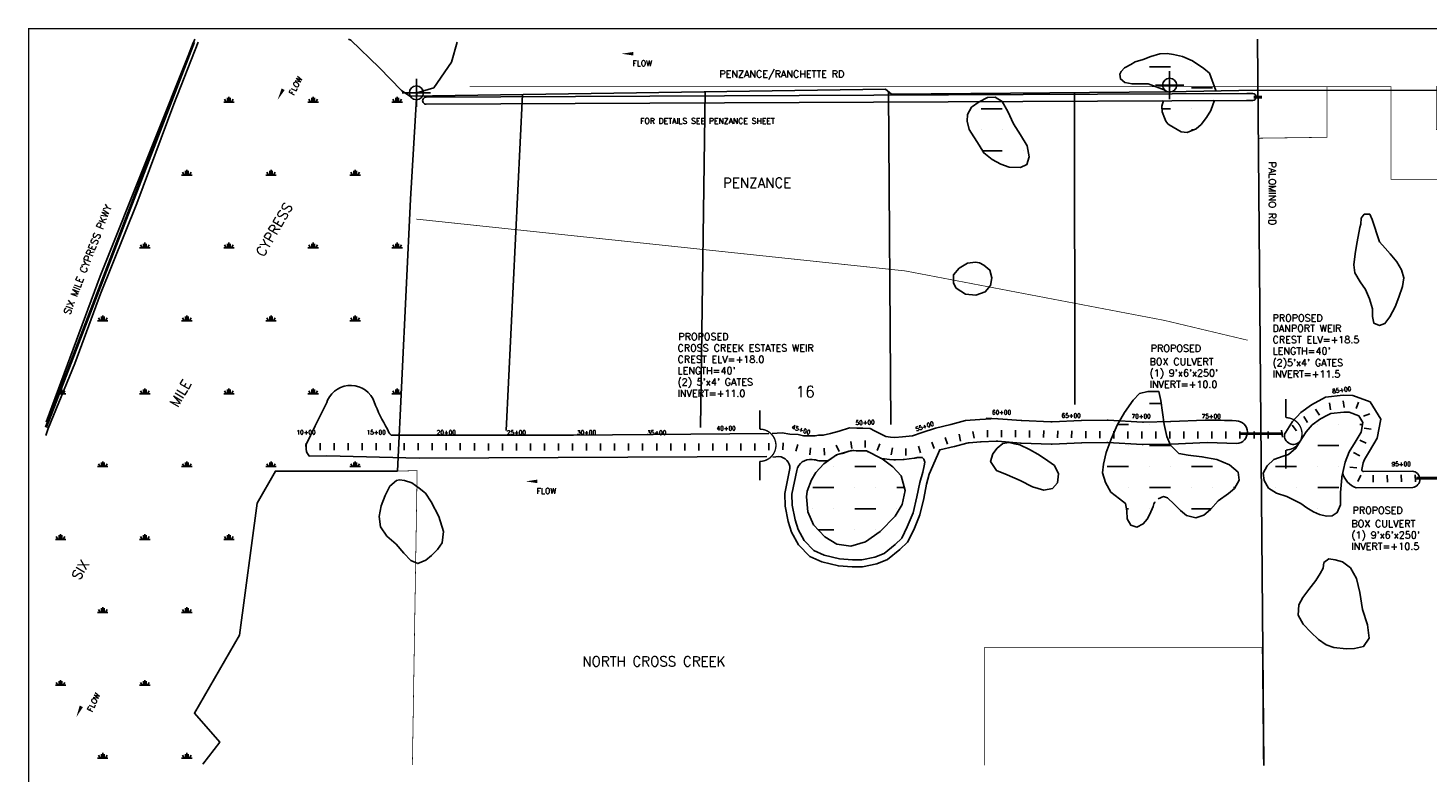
# Model space of a CAD drawing. Extents: x 228105 to 244865, y 802987 to 813726.
# Tile 2 of 3: x 228105 to 238086, y 808416 to 813726. Entities that reach past the tile are written whole.
import ezdxf
from ezdxf.enums import TextEntityAlignment as Align

# ---------------------------------------------------------------- set-up
doc = ezdxf.new("R2010")
doc.units = 0
doc.header["$LTSCALE"] = 800
doc.header["$PDMODE"] = 34
doc.header["$PDSIZE"] = 100
doc.linetypes.add('DASHED', pattern=[0])
doc.linetypes.add('PHANTOM', pattern=[0])
doc.layers.get('0').update_dxf_attribs({"linetype": 'CONTINUOUS'})
for name, color, linetype in [('BORDER', 1, 'CONTINUOUS'), ('HATCH', 3, 'CONTINUOUS'), ('MAJROADS', 9, 'CONTINUOUS'), ('MINROADS', 9, 'CONTINUOUS'), ('PLAKES', 5, 'CONTINUOUS'), ('ROW', 12, 'PHANTOM'), ('SEC', 2, 'CONTINUOUS'), ('STATIONS', 7, 'CONTINUOUS'), ('STRUCTTEXT', 7, 'CONTINUOUS'), ('STRUCTURES', 1, 'CONTINUOUS'), ('SUBBASINS', 6, 'DASHED'), ('TEXT', 7, 'CONTINUOUS'), ('WL-PRESERVE', 14, 'CONTINUOUS'), ('WSHEDS', 11, 'CONTINUOUS')]:
    doc.layers.add(name, color=color, linetype=linetype)
doc.styles.get("Standard").update_dxf_attribs({"font": 'ROMANT'})

# ---------------------------------------------------------------- blocks, each defined once
blk = doc.blocks.new('*X')
at = {"color": 0}
for p, q in [((235950, 813450), (235950, 813450)), ((236100, 813450), (236250, 813450)), ((236400, 813450), (236400, 813450)), ((236250, 813300), (236250, 813300)), ((236400, 813300), (236550, 813300)), ((229500, 813197.9), (229575, 813197.9)), ((229518.7, 813197.9), (229506.7, 813218.6)), ((229528.1, 813197.9), (229528.1, 813227.9)), ((229537.5, 813197.9), (229537.5, 813235.4)), ((229546.9, 813197.9), (229546.9, 813227.9)), ((229556.3, 813197.9), (229568.3, 813218.6)), ((230100, 813197.9), (230175, 813197.9)), ((230118.7, 813197.9), (230106.7, 813218.6)), ((230128.1, 813197.9), (230128.1, 813227.9)), ((230137.5, 813197.9), (230137.5, 813235.4)), ((230146.9, 813197.9), (230146.9, 813227.9)), ((230156.3, 813197.9), (230168.3, 813218.6)), ((230700, 813197.9), (230775, 813197.9)), ((230718.7, 813197.9), (230706.7, 813218.6)), ((230728.1, 813197.9), (230728.1, 813227.9)), ((230737.5, 813197.9), (230737.5, 813235.4)), ((230746.9, 813197.9), (230746.9, 813227.9)), ((230756.3, 813197.9), (230768.3, 813218.6)), ((234900, 813150), (235050, 813150)), ((236190.3, 813150), (236250, 813150)), ((236400, 813150), (236400, 813150)), ((234900, 813000), (234900, 813000)), ((235050, 813000), (235050, 813000)), ((236400, 813000), (236413.1, 813000)), ((236400, 813000), (236413.1, 813000)), ((234910.4, 812850), (235050, 812850)), ((235200, 812850), (235200, 812850)), ((229218.7, 812678.2), (229206.7, 812699)), ((229228.1, 812678.2), (229228.1, 812708.2)), ((229237.5, 812678.2), (229237.5, 812715.7)), ((229246.9, 812678.2), (229246.9, 812708.2)), ((229256.3, 812678.2), (229268.3, 812699)), ((229818.7, 812678.2), (229806.7, 812699)), ((229828.1, 812678.2), (229828.1, 812708.2)), ((229837.5, 812678.2), (229837.5, 812715.7)), ((229846.9, 812678.2), (229846.9, 812708.2)), ((229856.3, 812678.2), (229868.3, 812699)), ((230418.7, 812678.2), (230406.7, 812699)), ((230428.1, 812678.2), (230428.1, 812708.2)), ((230437.5, 812678.2), (230437.5, 812715.7)), ((230446.9, 812678.2), (230446.9, 812708.2)), ((230456.3, 812678.2), (230468.3, 812699)), ((229200, 812678.2), (229275, 812678.2)), ((229800, 812678.2), (229875, 812678.2)), ((230400, 812678.2), (230475, 812678.2)), ((228900, 812158.6), (228975, 812158.6)), ((228918.7, 812158.6), (228906.7, 812179.4)), ((228928.1, 812158.6), (228928.1, 812188.6)), ((228937.5, 812158.6), (228937.5, 812196.1)), ((228946.9, 812158.6), (228946.9, 812188.6)), ((228956.3, 812158.6), (228968.3, 812179.4)), ((229500, 812158.6), (229575, 812158.6)), ((229518.7, 812158.6), (229506.7, 812179.4)), ((229528.1, 812158.6), (229528.1, 812188.6)), ((229537.5, 812158.6), (229537.5, 812196.1)), ((229546.9, 812158.6), (229546.9, 812188.6)), ((229556.3, 812158.6), (229568.3, 812179.4)), ((230100, 812158.6), (230175, 812158.6)), ((230118.7, 812158.6), (230106.7, 812179.4)), ((230128.1, 812158.6), (230128.1, 812188.6)), ((230137.5, 812158.6), (230137.5, 812196.1)), ((230146.9, 812158.6), (230146.9, 812188.6)), ((230156.3, 812158.6), (230168.3, 812179.4)), ((230700, 812158.6), (230775, 812158.6)), ((230718.7, 812158.6), (230706.7, 812179.4)), ((230728.1, 812158.6), (230728.1, 812188.6)), ((230737.5, 812158.6), (230737.5, 812196.1)), ((230746.9, 812158.6), (230746.9, 812188.6)), ((230756.3, 812158.6), (230768.3, 812179.4)), ((228600, 811639), (228675, 811639)), ((228618.7, 811639), (228606.7, 811659.8)), ((228628.1, 811639), (228628.1, 811669)), ((228637.5, 811639), (228637.5, 811676.5)), ((228646.9, 811639), (228646.9, 811669)), ((228656.3, 811639), (228668.3, 811659.8)), ((229200, 811639), (229275, 811639)), ((229218.7, 811639), (229206.7, 811659.8)), ((229228.1, 811639), (229228.1, 811669)), ((229237.5, 811639), (229237.5, 811676.5)), ((229246.9, 811639), (229246.9, 811669)), ((229256.3, 811639), (229268.3, 811659.8)), ((229800, 811639), (229875, 811639)), ((229818.7, 811639), (229806.7, 811659.8)), ((229828.1, 811639), (229828.1, 811669)), ((229837.5, 811639), (229837.5, 811676.5)), ((229846.9, 811639), (229846.9, 811669)), ((229856.3, 811639), (229868.3, 811659.8)), ((230400, 811639), (230475, 811639)), ((230418.7, 811639), (230406.7, 811659.8)), ((230428.1, 811639), (230428.1, 811669)), ((230437.5, 811639), (230437.5, 811676.5)), ((230446.9, 811639), (230446.9, 811669)), ((230456.3, 811639), (230468.3, 811659.8)), ((228325, 811119.4), (228375, 811119.4)), ((228328.1, 811119.4), (228328.1, 811127.5)), ((228337.5, 811119.4), (228337.5, 811151.8)), ((228346.9, 811119.4), (228346.9, 811149.4)), ((228356.3, 811119.4), (228368.3, 811140.2)), ((228900, 811119.4), (228975, 811119.4)), ((228918.7, 811119.4), (228906.7, 811140.2)), ((228928.1, 811119.4), (228928.1, 811149.4)), ((228937.5, 811119.4), (228937.5, 811156.9)), ((228946.9, 811119.4), (228946.9, 811149.4)), ((228956.3, 811119.4), (228968.3, 811140.2)), ((229500, 811119.4), (229575, 811119.4)), ((229518.7, 811119.4), (229506.7, 811140.2)), ((229528.1, 811119.4), (229528.1, 811149.4)), ((229537.5, 811119.4), (229537.5, 811156.9)), ((229546.9, 811119.4), (229546.9, 811149.4)), ((229556.3, 811119.4), (229568.3, 811140.2)), ((230100, 811119.4), (230175, 811119.4)), ((230118.7, 811119.4), (230106.7, 811140.2)), ((230128.1, 811119.4), (230128.1, 811149.4)), ((230137.5, 811119.4), (230137.5, 811156.9)), ((230146.9, 811119.4), (230146.9, 811149.4)), ((230156.3, 811119.4), (230168.3, 811140.2)), ((230700, 811119.4), (230765.4, 811119.4)), ((230718.7, 811119.4), (230706.7, 811140.2)), ((230728.1, 811119.4), (230728.1, 811149.4)), ((230737.5, 811119.4), (230737.5, 811156.9)), ((230746.9, 811119.4), (230746.9, 811149.4)), ((230756.3, 811119.4), (230766.3, 811136.7)), ((236100, 811050), (236185, 811050)), ((235873.2, 810900), (235950, 810900)), ((236100, 810900), (236100, 810900)), ((237300, 810900), (237300, 810900)), ((237450, 810900), (237450, 810900)), ((237600, 810900), (237620.4, 810900)), ((235950, 810750), (235950, 810750)), ((236100, 810750), (236250, 810750)), ((237300, 810750), (237450, 810750)), ((228618.7, 810599.8), (228606.7, 810620.6)), ((228628.1, 810599.8), (228628.1, 810629.8)), ((228637.5, 810599.8), (228637.5, 810637.3)), ((228646.9, 810599.8), (228646.9, 810629.8)), ((228656.3, 810599.8), (228668.3, 810620.6)), ((229218.7, 810599.8), (229206.7, 810620.6)), ((229228.1, 810599.8), (229228.1, 810629.8)), ((229237.5, 810599.8), (229237.5, 810637.3)), ((229246.9, 810599.8), (229246.9, 810629.8)), ((229256.3, 810599.8), (229268.3, 810620.6)), ((229818.7, 810599.8), (229806.7, 810620.6)), ((229828.1, 810599.8), (229828.1, 810629.8)), ((229837.5, 810599.8), (229837.5, 810637.3)), ((229846.9, 810599.8), (229846.9, 810629.8)), ((229856.3, 810599.8), (229868.3, 810620.6)), ((230418.7, 810599.8), (230406.7, 810620.6)), ((230428.1, 810599.8), (230428.1, 810629.8)), ((230437.5, 810599.8), (230437.5, 810637.3)), ((230446.9, 810599.8), (230446.9, 810629.8)), ((230456.3, 810599.8), (230468.3, 810620.6)), ((228600, 810599.8), (228675, 810599.8)), ((229200, 810599.8), (229275, 810599.8)), ((229800, 810599.8), (229875, 810599.8)), ((230400, 810599.8), (230475, 810599.8)), ((233850, 810600), (233850, 810600)), ((234000, 810600), (234150, 810600)), ((235800, 810600), (235950, 810600)), ((236100, 810600), (236100, 810600)), ((236250, 810600), (236250, 810600)), ((236400, 810600), (236550, 810600)), ((237000, 810600), (237150, 810600)), ((237300, 810600), (237300, 810600)), ((237450, 810600), (237450, 810600)), ((233700, 810450), (233850, 810450)), ((234000, 810450), (234000, 810450)), ((234150, 810450), (234150, 810450)), ((234300, 810450), (234353.1, 810450)), ((235950, 810450), (235950, 810450)), ((236100, 810450), (236250, 810450)), ((236400, 810450), (236400, 810450)), ((236550, 810450), (236550, 810450)), ((236700, 810450), (236710.3, 810450)), ((237000, 810450), (237000, 810450)), ((237150, 810450), (237150, 810450)), ((237300, 810450), (237450, 810450)), ((233700, 810300), (233700, 810300)), ((233850, 810300), (233850, 810300)), ((234000, 810300), (234150, 810300)), ((234300, 810300), (234300, 810300)), ((235937, 810300), (235950, 810300)), ((236100, 810300), (236100, 810300)), ((236400, 810300), (236540.7, 810300)), ((237300, 810300), (237300, 810300)), ((237450, 810300), (237450, 810300)), ((228328.1, 810080.2), (228328.1, 810110.2)), ((228337.5, 810080.2), (228337.5, 810117.7)), ((228346.9, 810080.2), (228346.9, 810110.2)), ((228928.1, 810080.2), (228928.1, 810110.2)), ((228937.5, 810080.2), (228937.5, 810117.7)), ((228946.9, 810080.2), (228946.9, 810110.2)), ((229528.1, 810080.2), (229528.1, 810110.2)), ((229537.5, 810080.2), (229537.5, 810117.7)), ((229546.9, 810080.2), (229546.9, 810110.2)), ((233738.5, 810150), (233850, 810150)), ((234000, 810150), (234000, 810150)), ((234150, 810150), (234150, 810150)), ((228300, 810080.2), (228375, 810080.2)), ((228318.7, 810080.2), (228306.7, 810100.9)), ((228356.3, 810080.2), (228368.3, 810100.9)), ((228900, 810080.2), (228975, 810080.2)), ((228918.7, 810080.2), (228906.7, 810100.9)), ((228956.3, 810080.2), (228968.3, 810100.9)), ((229500, 810080.2), (229575, 810080.2)), ((229518.7, 810080.2), (229506.7, 810100.9)), ((229556.3, 810080.2), (229568.3, 810100.9)), ((228600, 809560.5), (228675, 809560.5)), ((228618.7, 809560.5), (228606.7, 809581.3)), ((228628.1, 809560.5), (228628.1, 809590.5)), ((228637.5, 809560.5), (228637.5, 809598)), ((228646.9, 809560.5), (228646.9, 809590.5)), ((228656.3, 809560.5), (228668.3, 809581.3)), ((229200, 809560.5), (229275, 809560.5)), ((229218.7, 809560.5), (229206.7, 809581.3)), ((229228.1, 809560.5), (229228.1, 809590.5)), ((229237.5, 809560.5), (229237.5, 809598)), ((229246.9, 809560.5), (229246.9, 809590.5)), ((229256.3, 809560.5), (229268.3, 809581.3)), ((228300, 809040.9), (228375, 809040.9)), ((228318.7, 809040.9), (228306.7, 809061.7)), ((228328.1, 809040.9), (228328.1, 809070.9)), ((228337.5, 809040.9), (228337.5, 809078.4)), ((228346.9, 809040.9), (228346.9, 809070.9)), ((228356.3, 809040.9), (228368.3, 809061.7)), ((228900, 809040.9), (228975, 809040.9)), ((228918.7, 809040.9), (228906.7, 809061.7)), ((228928.1, 809040.9), (228928.1, 809070.9)), ((228937.5, 809040.9), (228937.5, 809078.4)), ((228946.9, 809040.9), (228946.9, 809070.9)), ((228956.3, 809040.9), (228968.3, 809061.7)), ((228600, 808521.3), (228675, 808521.3)), ((228618.7, 808521.3), (228606.7, 808542.1)), ((228628.1, 808521.3), (228628.1, 808551.3)), ((228637.5, 808521.3), (228637.5, 808558.8)), ((228646.9, 808521.3), (228646.9, 808551.3)), ((228656.3, 808521.3), (228668.3, 808542.1)), ((229200, 808521.3), (229275, 808521.3)), ((229218.7, 808521.3), (229206.7, 808542.1)), ((229228.1, 808521.3), (229228.1, 808551.3)), ((229237.5, 808521.3), (229237.5, 808558.8)), ((229246.9, 808521.3), (229246.9, 808551.3)), ((229256.3, 808521.3), (229268.3, 808542.1))]:
    blk.add_line(p, q, dxfattribs=at)
blk = doc.blocks.new('FLARROW')
at = {"layer": 'PLAKES', "color": 0}
blk.add_lwpolyline([(0, 0, 0, 0.05, 0), (0.168, 0, 0, 0, -0.087559), (0.267, -0.018, 0, 0, 0.245722), (0.355, -0.006, 0, 0, -0.309425), (0.492, -0.004, 0, 0, 0), (0.558, -0.006, 0, 0, 0)], format="xyseb", dxfattribs=at)
blk.add_text('FLOW', height=0.08, dxfattribs=at).set_placement((0.295, -0.176), align=Align.CENTER)
blk = doc.blocks.new('WEIR')
at = {"layer": 'STRUCTURES', "color": 0, "const_width": 20}
blk.add_lwpolyline([(0, 498), (0, 230, -1), (0, -230), (0, -498)], format="xyb", dxfattribs=at)

msp = doc.modelspace()

# ---------------------------------------------------------------- linework, layer by layer
at = {"layer": 'BORDER', "color": 0, "const_width": 10}
msp.add_lwpolyline([(228109.9, 803261), (244859.9, 803261), (244859.9, 813721), (228109.9, 813721)], close=True, dxfattribs=at)
at = {"layer": 'MAJROADS', "color": 0}
for points in [[(229293.8, 813646), (228620.5, 811956.6), (228234.6, 810916.5)], [(236872, 813646), (236916.8, 808468.7)]]:
    msp.add_lwpolyline(points, dxfattribs=at)
at = {"layer": 'MINROADS', "color": 0}
for points in [[(238160.5, 813280.4), (236860.4, 813282.5), (236238.1, 813271.7), (234260.2, 813253.4), (234219.7, 813290.4), (230827.2, 813241), (230768.4, 813280.9), (230609.4, 813443.9), (230405.7, 813638.5), (230389.3, 813646)], [(231629.9, 813252.7), (231514.4, 810857.3)], [(232932.5, 813271.6), (232900.1, 810878.9)], [(234239.7, 813272.1), (234256, 810900.1)], [(235565.3, 813260), (235567.6, 811041.5)]]:
    msp.add_lwpolyline(points, dxfattribs=at)
at = {"layer": 'PLAKES', "color": 0}
for points in [[(230943.5, 813232.9), (236794.7, 813259.4), (236836.3, 813259.6, -1), (236836.5, 813209.6), (236792.7, 813209.4), (230943.7, 813182.9, -1)], [(234422.6, 810659.7, 0.056436), (234444.5, 810664.8), (234480.6, 810664.9), (234492.4, 810653), (234498.4, 810632.3), (234495.4, 810605.6), (234483.6, 810561.2), (234462.8, 810487.1), (234442.1, 810383.5), (234415.4, 810270.9), (234373.9, 810170.2), (234335.4, 810090.2), (234288, 810045.7), (234208, 809980.6), (234142.9, 809953.9), (234051, 809936.1), (233982.9, 809936.1), (233891.1, 809942), (233781.4, 809968.7), (233707.4, 810001.3), (233639.2, 810072.4), (233594.8, 810152.4), (233574.1, 810220.5), (233553.3, 810324.2), (233550.4, 810404.2), (233585.3, 810571.7, -0.393676), (233696.6, 810650.4), (233710.2, 810648.5, -0.020977), (233718.5, 810647), (233733, 810643.8, 0.054722), (233754.7, 810641.4), (233785.6, 810641.4, 0.019195), (233793.2, 810641.7), (233810.6, 810643), (233851.9, 810672.6, -0.096145), (233886.6, 810688.4), (233911.3, 810694.4, 0.019195), (233918.7, 810696.4), (233958.1, 810709.2, -0.090003), (233993.5, 810714), (234009, 810713.3, 0.011356), (234013.5, 810713.2), (234050.9, 810713.2, -0.013876), (234056.5, 810713), (234083.1, 810711.6), (234095.8, 810705.2, -0.001689), (234096.4, 810704.9), (234175.2, 810664.8, 0.095222), (234211.5, 810654.4), (234246, 810651.2, 0.00098), (234246.4, 810651.2), (234276.9, 810648.5, 0.034187), (234290.6, 810648.3), (234345.7, 810651, 0.016231), (234352.2, 810651.6)]]:
    msp.add_lwpolyline(points, format="xyb", close=True, dxfattribs=at)
for points in [[(230693, 810823.3, -0.125822), (230668.3, 810867.1, -0.050976), (230573.7, 811060.9, 0.669411), (230241.1, 811073.7), (230236.2, 811055.8), (230151.4, 810889.4), (230086.1, 810752.4), (230089.4, 810705), (230110.6, 810674), (230236.2, 810677.3), (230893.7, 810661), (233373.2, 810671.7)], [(237479, 810552.5, 0.241672), (237573.3, 810448.9), (237977.5, 810451.3, 0.924027), (237972.6, 810566.8), (237626.2, 810564.4, -0.472126), (237614.2, 810578.8, -0.003761), (237623.8, 810627.5), (237632.7, 810650.9), (237670, 810711), (237724, 810802.1), (237749.4, 810936.8), (237673.2, 811060.4), (237549.4, 811105.6), (237481.6, 811109.2), (237356, 811094.9), (237256.6, 811041.3), (237179.7, 810986.3), (237121, 810920.5), (237072, 810844.6), (237064.3, 810831.2, 0.766542), (237174.5, 810780.7)], [(234601.7, 810717.9, -0.012072), (234606.4, 810719.1), (234707.7, 810742.2, 0.009282), (234711.3, 810743), (234799.1, 810766.5, -0.042915), (234816, 810769.4), (234896.5, 810776.6, -0.011469), (234901.1, 810776.9), (235007, 810781.5, -0.031306), (235019.5, 810781.3), (235180.6, 810768, 0.010686), (235184.9, 810767.8), (235398.8, 810759.4, 0.021544), (235407.4, 810759.4), (235615.2, 810769.1, -0.009692), (235619.1, 810769.2), (235796.9, 810770.7, -0.015657), (235803.2, 810770.5), (236049.1, 810757.1, 0.018451), (236056.5, 810757), (236254.4, 810760.8, 0.0049), (236256.3, 810760.9), (236511.6, 810770.8), (236723.1, 810763.5, 0.955572), (236718.9, 810926.2, 0.014734), (236498.7, 810930.4), (236253.4, 810920.8, -0.0049), (236251.5, 810920.8), (236058.2, 810917.1, -0.018451), (236050.9, 810917.2), (235805.5, 810930.6, 0.015657), (235799.3, 810930.7), (235616.3, 810929.2, 0.009692), (235612.5, 810929.1), (235407.1, 810919.5, -0.021544), (235398.4, 810919.4), (235190.9, 810927.6, -0.010686), (235186.7, 810927.9), (235022.8, 810941.3, 0.006738), (235020.1, 810941.5), (234936.3, 810946.1)], [(233385.9, 810835.6), (231994.9, 810824.1), (230693, 810823.3, -0.293633)], [(233415.3, 810667.5), (233457.3, 810671.7, -0.393018), (233537.1, 810585.8), (233500.2, 810408.4), (233503.5, 810318.3), (233525.5, 810208.3), (233548.5, 810132.7), (233598.7, 810042.5), (233678.1, 809959.5), (233765.3, 809921.2), (233883.5, 809892.4), (233981.3, 809886.1), (234055.8, 809886.1), (234157.2, 809905.7), (234233.9, 809937.1), (234321, 810008.1), (234376.4, 810060.1), (234419.6, 810149.8), (234463.2, 810255.5), (234490.9, 810372.8), (234511.5, 810475.5), (234530.9, 810544.9), (234606.4, 810719.1)]]:
    msp.add_lwpolyline(points, format="xyb", dxfattribs=at)
msp.add_lwpolyline([(235008.9, 810941.7), (234892.1, 810936.6), (234789.9, 810927.5), (234685.5, 810899.7), (234575.2, 810874.6), (234479.9, 810843.4), (234411.1, 810819), (234340.7, 810810.9), (234285.6, 810808.2), (234255.1, 810810.8), (234220.6, 810813.9), (234141.1, 810854.3), (234109.3, 810870.3), (234056.5, 810873.2), (234013.5, 810873.2), (233961.8, 810875.6), (233887.8, 810851.6), (233825.4, 810836.5), (233774.7, 810823.8), (233740.5, 810823.8), (233716, 810818.9), (233635, 810819.6), (233596, 810827.7), (233537.2, 810831.4), (233482.5, 810839.8), (233411.1, 810835.6)], dxfattribs=at)
at = {"layer": 'ROW', "color": 0}
for points in [[(229318.9, 813624.4), (229143.5, 813183.1), (228881.1, 812476.1), (228621.8, 811830.9), (228439.6, 811333.9), (228249.4, 810870.9), (228232.7, 810821.4)], [(229352.3, 808479.4), (229472.4, 808636.3), (229291, 808843), (229611.8, 809398.9), (229738.5, 810340.3), (229868.5, 810567.7), (230738.5, 810567.7), (230833, 812506.6), (230878.3, 813263.6)]]:
    msp.add_lwpolyline(points, dxfattribs=at)
at = {"layer": 'ROW', "color": 0, "linetype": 'DASHED'}
msp.add_lwpolyline([(230878.3, 813263.6), (230998.2, 813299.8), (231124.2, 813482.8), (231164.6, 813624.4)], dxfattribs=at)
at = {"layer": 'SEC', "color": 0}
for p in [(236244.6, 813318.6), (230873.7, 813263.9)]:
    msp.add_point(p, dxfattribs=at)
at = {"layer": 'STATIONS', "color": 0}
for p, q in [((237285.2, 811009.5), (237311.7, 810967.1)), ((237383.6, 811055.1), (237390.9, 811005.6)), ((237482.6, 811069.6), (237489.8, 811020.2)), ((237591.5, 811059.8), (237573.8, 811013)), ((237200.4, 810956.5), (237226.9, 810914.1)), ((237672.8, 810976.6), (237626.1, 810958.8)), ((234643.5, 810807.6), (234659.6, 810760.2)), ((234743.8, 810831.3), (234753.6, 810782.3)), ((234841.9, 810850.9), (234851.7, 810801.9)), ((234946.1, 810858.8), (234946.1, 810808.8)), ((235046.1, 810858.8), (235046.1, 810808.8)), ((235146.3, 810858.5), (235145.8, 810808.5)), ((235246.3, 810857.5), (235245.8, 810807.5)), ((235346.3, 810856.5), (235345.8, 810806.5)), ((235446.3, 810855.4), (235445.8, 810805.4)), ((235546.3, 810854.4), (235545.8, 810804.4)), ((235646.3, 810853.4), (235645.8, 810803.4)), ((235746.3, 810852.3), (235745.8, 810802.3)), ((235846.3, 810851.3), (235845.8, 810801.3)), ((235946.3, 810850.3), (235945.8, 810800.3)), ((236046, 810849.9), (236046, 810799.9)), ((236146, 810849.9), (236146, 810799.9)), ((236246, 810849.9), (236246, 810799.9)), ((236346, 810849.9), (236346, 810799.9)), ((236446, 810849.9), (236446, 810799.9)), ((236546, 810849.9), (236546, 810799.9)), ((236646, 810849.9), (236646, 810799.9)), ((236746, 810849.9), (236746, 810799.9)), ((236846, 810849.9), (236846, 810799.9)), ((236946, 810849.9), (236946, 810799.9)), ((237042.1, 810860.4), (237048.6, 810810.8)), ((237118.3, 810895.7), (237148.4, 810855.8)), ((237681.9, 810867.7), (237632.4, 810874.3)), ((230087.2, 810766.9), (230087.2, 810716.9)), ((230187.2, 810766.8), (230187.2, 810716.8)), ((230287.2, 810766.7), (230287.2, 810716.7)), ((230387.2, 810766.6), (230387.2, 810716.6)), ((230487.2, 810766.5), (230487.2, 810716.5)), ((230587.2, 810766.5), (230587.2, 810716.5)), ((230687.2, 810766.4), (230687.2, 810716.4)), ((230787.2, 810766.3), (230787.2, 810716.3)), ((230887.2, 810766.2), (230887.2, 810716.2)), ((230987.2, 810766.1), (230987.2, 810716.1)), ((231087.2, 810766), (231087.2, 810716)), ((231187.2, 810765.9), (231187.2, 810715.9)), ((231287.2, 810765.8), (231287.2, 810715.8)), ((231387.2, 810765.7), (231387.2, 810715.7)), ((231487.2, 810765.6), (231487.2, 810715.6)), ((231587.2, 810765.5), (231587.2, 810715.5)), ((231687.2, 810765.4), (231687.2, 810715.4)), ((231787.2, 810765.3), (231787.2, 810715.3)), ((231887.2, 810765.2), (231887.2, 810715.2)), ((231987.2, 810765.1), (231987.2, 810715.1)), ((232087.2, 810765), (232087.2, 810715)), ((232187.2, 810765), (232187.2, 810715)), ((232287.2, 810764.9), (232287.2, 810714.9)), ((232387.2, 810764.8), (232387.2, 810714.8)), ((232487.2, 810764.7), (232487.2, 810714.7)), ((232587.2, 810764.6), (232587.2, 810714.6)), ((232687.2, 810764.5), (232687.2, 810714.5)), ((232787.2, 810764.4), (232787.2, 810714.4)), ((232887.2, 810764.3), (232887.2, 810714.3)), ((232987.2, 810764.2), (232987.2, 810714.2)), ((233087.2, 810764.1), (233087.2, 810714.1)), ((233187.2, 810764), (233187.2, 810714)), ((233286.5, 810764.9), (233287.9, 810714.9)), ((233386.5, 810767.6), (233387.8, 810717.7)), ((233488.6, 810768.7), (233485.6, 810718.8)), ((233593.5, 810757.2), (233578.6, 810709.5)), ((233684.6, 810732.5), (233680.1, 810682.7)), ((233780.6, 810731.5), (233783.5, 810681.6)), ((233868, 810753.1), (233887.5, 810707)), ((233970.3, 810778), (233978.5, 810728.7)), ((234073.1, 810786.6), (234074.7, 810736.6)), ((234179.3, 810761.5), (234159.3, 810715.6)), ((234268.1, 810732.8), (234259.6, 810683.5)), ((234363.4, 810728.4), (234363.4, 810678.4)), ((234454.1, 810745.3), (234469.1, 810697.6)), ((234548.9, 810775.2), (234565, 810727.9)), ((237645.4, 810768), (237599.3, 810787.4)), ((237600.2, 810676.8), (237555.6, 810699.5)), ((237578.4, 810592), (237528.5, 810594.8)), ((237607.5, 810539), (237586.4, 810493.6)), ((237696.2, 810538.9), (237696.6, 810488.9)), ((237796.2, 810539.7), (237796.6, 810489.7)), ((237896.2, 810540.5), (237896.6, 810490.5)), ((237996.1, 810541.3), (237996.7, 810491.3))]:
    msp.add_line(p, q, dxfattribs=at)
at = {"layer": 'STRUCTURES', "color": 0, "const_width": 20}
for points in [[(236843.7, 813233.4), (236903.7, 813233.4)], [(236744, 810834.7), (237052.8, 810834.4)], [(238002.2, 810517.1), (238310.9, 810516.8)]]:
    msp.add_lwpolyline(points, dxfattribs=at)
at = {"layer": 'SUBBASINS', "color": 0, "const_width": 5}
for points in [[(231253.7, 813307.4), (237553.7, 813307.4)], [(236890.7, 811490.6), (236878.1, 812940.5), (237367.4, 812947.2), (237367.4, 813307.4)], [(237501.2, 813307.4), (237823.2, 813307.4), (237823.2, 812646.4), (238355.2, 812646.4), (238355.2, 813000.4), (238145.2, 813000.4), (238145.2, 813308.4), (238790.2, 813308.4), (239293.4, 813308.4), (239834.6, 813316.5), (240467.3, 812902.7)], [(230873.7, 812363.9), (234359.2, 811994.6), (236208.4, 811641.7), (236801.2, 811500.5)], [(230845.5, 808474), (230879.4, 810571.3), (230738.5, 810567.7)], [(234923.8, 808470.4), (234923.8, 809309.7), (236903.8, 809309.7), (236911.8, 808468.7)]]:
    msp.add_lwpolyline(points, dxfattribs=at)
at = {"layer": 'WL-PRESERVE', "color": 0}
for points in [[(236572.3, 813277.8), (236572.6, 813279.6), (236529.3, 813403.1), (236489.2, 813436.2), (236408, 813491.1), (236336.1, 813522), (236272, 813536.6), (236226.5, 813543.4), (236173.4, 813541.3), (236110.2, 813521.7), (236056, 813502.1), (235998.6, 813483.9), (235968.1, 813465.6), (235922.1, 813441.8), (235897.8, 813415), (235889.5, 813395.8), (235893.7, 813362.6), (235924.5, 813338.2), (235976.9, 813328), (236040.2, 813327.3), (236091.6, 813328.3), (236206.2, 813285.2), (236214.7, 813278.9), (236214.5, 813277.8)], [(236199.5, 813208.6), (236189.4, 813168.9), (236191.3, 813129.4), (236207, 813086.2), (236216.3, 813062.3), (236232.2, 813044.1), (236240.1, 813035)], [(236240.1, 813035), (236326.5, 812986), (236370.4, 812982.1), (236432.4, 813008.1), (236469.1, 813038), (236507.1, 813087.3), (236537.9, 813138.5), (236564.1, 813211.4)], [(236162.3, 810369.6), (236201.1, 810386.7), (236228.7, 810377.2), (236276.1, 810332.8), (236323, 810286.1), (236365.1, 810251.4), (236430.8, 810235.5), (236488.5, 810254.3), (236536.2, 810294.8), (236590.4, 810356.9), (236664.5, 810407.1), (236706.5, 810443.3), (236740.6, 810503.6), (236733.8, 810559.9), (236671.8, 810611.6), (236579.8, 810650.7), (236474.6, 810669.9), (236376.3, 810682), (236309.5, 810693.6), (236250.7, 810752.1), (236223.4, 810815.6), (236205.1, 810899.3), (236192.4, 810986.2), (236182.4, 811072.2), (236167.4, 811134.1), (236088.5, 811135), (236030.3, 811120.2), (235985.2, 811074.5), (235923.4, 810986.2), (235870.9, 810895.9), (235827.1, 810795), (235791.5, 810700.8), (235771.7, 810617.1), (235765.9, 810555.7), (235787.8, 810485.5), (235824.2, 810418.4), (235887, 810369.8), (235929.7, 810336.9), (235940.2, 810283.5), (235940.6, 810226.7), (235966.9, 810182), (236011.5, 810168.5), (236055.7, 810191.9), (236085.1, 810225.5), (236104.2, 810261.1), (236127.3, 810316.2), (236132.5, 810334.8), (236137.8, 810346.6), (236139, 810349)], [(237371, 810966.6), (237320.2, 810939.2), (237260.4, 810896.5), (237216.7, 810847.5), (237174.5, 810782.1), (237145, 810730.8), (237090.8, 810686.2), (237053, 810675), (236988, 810650.5), (236938.9, 810604.2), (236911.5, 810554.1), (236917.5, 810501.8), (236949.6, 810446.8), (237005.7, 810411.3), (237079.5, 810387.8), (237128.1, 810363.8), (237179.1, 810336.9), (237223.4, 810304.9), (237269.8, 810277.9)], [(237472.7, 810521), (237473.2, 810526.7), (237496.7, 810630.6), (237524.6, 810704.3), (237567.4, 810773.3), (237610, 810845.1), (237622.9, 810913.4), (237592.9, 810962), (237525.1, 810986.7), (237485.2, 810988.8), (237392.6, 810978.3), (237371, 810966.6)], [(237269.8, 810277.9), (237311.9, 810257.7), (237363, 810247.6), (237402.7, 810249.1), (237438.9, 810272), (237462, 810328.3), (237463.7, 810415.4), (237472.7, 810521)]]:
    msp.add_lwpolyline(points, dxfattribs=at)
for points in [[(234885.3, 812890.8), (234919.1, 812836), (234979, 812789.6), (235039.7, 812755.1), (235099.3, 812734.3), (235181, 812732.2), (235226.6, 812753), (235243.4, 812808.4), (235228.5, 812886.7), (235180.9, 812965.5), (235131.5, 813042.9), (235090.8, 813129.9), (235050.5, 813201.2), (235001.1, 813234.2), (234945.4, 813230.5), (234885.5, 813200.9), (234831.8, 813161.5), (234804.4, 813108.4), (234801.4, 813062.3), (234816.2, 813002.7)], [(237594.7, 812278.6), (237578.2, 812189.8), (237567.1, 812116.2), (237557.4, 812039), (237565.3, 811980.6), (237602, 811917), (237639.8, 811863.2), (237669.2, 811795.1), (237691.1, 811723.4), (237689.6, 811668.9), (237700.3, 811621.9), (237740.2, 811605.9), (237779.5, 811620.9), (237814.1, 811668), (237853.4, 811739.1), (237879.5, 811808.4), (237904.9, 811882.9), (237913.5, 811946.2), (237896.8, 812001.8), (237863.9, 812059), (237815.7, 812115.2), (237781.2, 812155.6), (237741.4, 812201.9), (237687.7, 812360.6), (237671.1, 812398.7), (237632.5, 812399.9), (237609.8, 812371.1), (237606.7, 812329), (237600.6, 812304.6)], [(234802.4, 812049.2), (234744, 812015.1), (234702.6, 811967.7), (234703, 811908.1), (234723.5, 811872.8), (234789.2, 811829.5), (234863.6, 811821.6), (234929.3, 811845.9), (234967.8, 811890.4), (234977.4, 811946.2), (234962, 812000.3), (234920.3, 812035.2), (234889, 812051.5), (234861.1, 812056)], [(233656.4, 810384.8), (233665.9, 810278.5), (233706.3, 810184.9), (233785.3, 810099.2), (233871, 810046), (233972.1, 810033.9), (234075.2, 810063.1), (234179.5, 810137.7), (234287, 810247.2), (234337.3, 810328.7), (234358.5, 810429.4), (234330.9, 810533.2), (234270.7, 810598.6), (234195.3, 810655.4), (234084.2, 810712.5), (233976, 810715.3), (233868.8, 810682.6), (233779.4, 810619), (233722, 810557.2), (233691.9, 810505.9), (233659.2, 810425.6)], [(235097, 810770.7), (235054.6, 810765.7), (235015.5, 810731.8), (234983.8, 810689.8), (234967.3, 810635.4), (235009.3, 810572.4), (235086.8, 810540.3), (235178.5, 810501), (235266.1, 810455.3), (235347.3, 810431.7), (235408.6, 810442.8), (235444.5, 810484.6), (235451.5, 810548), (235423.3, 810608.1), (235352.9, 810658.4), (235305.1, 810688.7), (235245.2, 810722.9), (235175.6, 810755.2), (235137.4, 810763.2), (235110.9, 810768.2)], [(230685.2, 810460.3), (230652, 810394.1), (230622.4, 810319.6), (230608.5, 810244), (230617.9, 810170.7), (230663.5, 810104.8), (230730.9, 810045.9), (230785.3, 809983.9), (230833.8, 809929.6), (230883.4, 809908.5), (230941.9, 809933.8), (230982.1, 809965.8), (231024.3, 810007.9), (231058.1, 810056), (231066.3, 810136.8), (231034.9, 810244.8), (230979, 810349), (230939.5, 810410), (230894, 810446.9), (230842.6, 810484.3), (230788.4, 810500.5), (230752.8, 810504.6), (230733.2, 810500.6)], [(237287.8, 809787), (237238, 809725), (237193.8, 809666.4), (237165.9, 809615.3), (237161.4, 809540.8), (237196.4, 809476.4), (237250.3, 809418.9), (237305.9, 809368.7), (237360.1, 809330.2), (237414.4, 809310.1), (237502.5, 809301.5), (237561.5, 809304.3), (237627.6, 809318), (237666.6, 809378.1), (237655.2, 809472.8), (237619.7, 809580.6), (237600.1, 809702.4), (237577.8, 809803.4), (237534.2, 809878.2), (237475.8, 809922.1), (237424.8, 809935.7), (237379.5, 809942.8), (237343.1, 809916), (237338.3, 809875.8), (237318.4, 809837.7)]]:
    msp.add_lwpolyline(points, close=True, dxfattribs=at)
at = {"layer": 'WSHEDS', "color": 0, "const_width": 20}
msp.add_lwpolyline([(228232.7, 810879.1), (229287.9, 813624.4)], dxfattribs=at)

# ---------------------------------------------------------------- block references
at = {"layer": 'HATCH', "color": 0}
msp.add_blockref('*X', (0, 0), dxfattribs=at)
msp.add_blockref('*X', (0, 0), dxfattribs=at)
msp.add_blockref('*X', (0, 0), dxfattribs=at)
msp.add_blockref('*X', (0, 0), dxfattribs=at)
msp.add_blockref('*X', (0, 0), dxfattribs=at)
msp.add_blockref('*X', (0, 0), dxfattribs=at)
msp.add_blockref('*X', (0, 0), dxfattribs=at)
msp.add_blockref('*X', (0, 0), dxfattribs=at)
msp.add_blockref('*X', (0, 0), dxfattribs=at)
msp.add_blockref('*X', (0, 0), dxfattribs=at)
msp.add_blockref('*X', (0, 0), dxfattribs=at)
at = {"layer": 'STRUCTURES', "color": 0, "xscale": 0.5, "yscale": 0.5, "zscale": 0.5}
for p in [(233322.4, 810751.9), (237073, 810833.6)]:
    msp.add_blockref('WEIR', p, dxfattribs=at)
at = {"layer": 'TEXT', "color": 0, "xscale": 500, "yscale": 500, "zscale": 500}
for p in [(232336.2, 813542.6), (231653, 810494.6)]:
    msp.add_blockref('FLARROW', p, dxfattribs=at)
for p, rotation in [((229885.4, 813214.5), 62.93889386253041), ((228449.9, 808814.8), 65.32313682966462)]:
    msp.add_blockref('FLARROW', p, dxfattribs=dict(at, rotation=rotation))

# ---------------------------------------------------------------- texts
at = {"layer": 'HATCH', "color": 0}
for s, p in [('CYPRESS', (229785, 812089.9)), ('MILE', (229171.8, 811017.4)), ('SIX', (228472.6, 809785))]:
    msp.add_text(s, height=70, rotation=60, dxfattribs=at).set_placement(p)
at = {"layer": 'STATIONS', "color": 0}
for s, rotation, p in [('85+00', 8.34389, (237473.5, 811131.5)), ('50+00', 1.78991, (234073.5, 810899.6)), ('55+00', 18.85316, (234502.2, 810872.9)), ('65+00', 359.40934, (235542.1, 810948.2)), ('10+00', 359.9464, (230087.3, 810829.4)), ('15+00', 359.9464, (230587.3, 810829)), ('20+00', 359.9464, (231087.3, 810828.5)), ('25+00', 359.9464, (231587.3, 810828)), ('30+00', 359.9464, (232087.3, 810827.5)), ('35+00', 359.9464, (232587.3, 810827.1)), ('40+00', 359.9464, (233082.5, 810857.9)), ('45+00', 342.64598, (233612.2, 810848.1)), ('95+00', 0.45472, (237895.7, 810603))]:
    msp.add_text(s, height=30, rotation=rotation, dxfattribs=at).set_placement(p, align=Align.CENTER)
for s, p in [('60+00', (235046.1, 810971.8)), ('70+00', (236041.2, 810943.6)), ('75+00', (236541.2, 810943.6))]:
    msp.add_text(s, height=30, dxfattribs=at).set_placement(p, align=Align.CENTER)
at = {"layer": 'STRUCTTEXT', "color": 0}
for s, p in [('PROPOSED', (236978, 811633.6)), ('DANPORT WEIR', (236978, 811559.6)), ('PROPOSED', (232741.6, 811500.3)), ('CREST ELV=+18.5', (236978, 811478.6)), ('CROSS CREEK ESTATES WEIR', (232735.7, 811420.3)), ('PROPOSED', (236110, 811417.4)), ("LENGTH=40'", (236978, 811397.7)), ('CREST ELV=+18.0', (232735.7, 811339.4)), ("LENGTH=40'", (232735.7, 811258.4)), ('BOX CULVERT', (236101.1, 811322.6)), ("(2)5'x4' GATES", (236978, 811316.7)), ("(2) 5'x4' GATES", (232735.7, 811177.5)), ("(1) 9'x6'x250'", (236101.1, 811241.6)), ('INVERT=+10.0', (236101.1, 811160.7)), ('INVERT=+11.5', (236978, 811235.8)), ('INVERT=+11.0', (232735.7, 811096.5)), ('PROPOSED', (237548.5, 810262.7)), ('BOX CULVERT', (237539.7, 810167.9)), ("(1) 9'x6'x250'", (237539.7, 810086.9)), ('INVERT=+10.5', (237539.7, 810005.9))]:
    msp.add_text(s, height=50, dxfattribs=at).set_placement(p)
at = {"layer": 'TEXT', "color": 0}
for s, height, p in [('PENZANCE/RANCHETTE RD', 50, (233033.8, 813374.2)), ('FOR DETAILS SEE PENZANCE SHEET', 40, (232469.1, 813043.8)), ('PENZANCE', 70, (233060.6, 812587.5)), ('16', 80, (233577.5, 811093.6)), ('NORTH CROSS CREEK', 70, (232057.5, 809176.2))]:
    msp.add_text(s, height=height, dxfattribs=at).set_placement(p)
for s, rotation, p in [('PALOMINO RD', 270, (236952.7, 812772.8)), ('SIX MILE CYPRESS PKWY', 69, (228403.6, 811678.5))]:
    msp.add_text(s, height=50, rotation=rotation, dxfattribs=at).set_placement(p)

doc.saveas('drawing.dxf')
